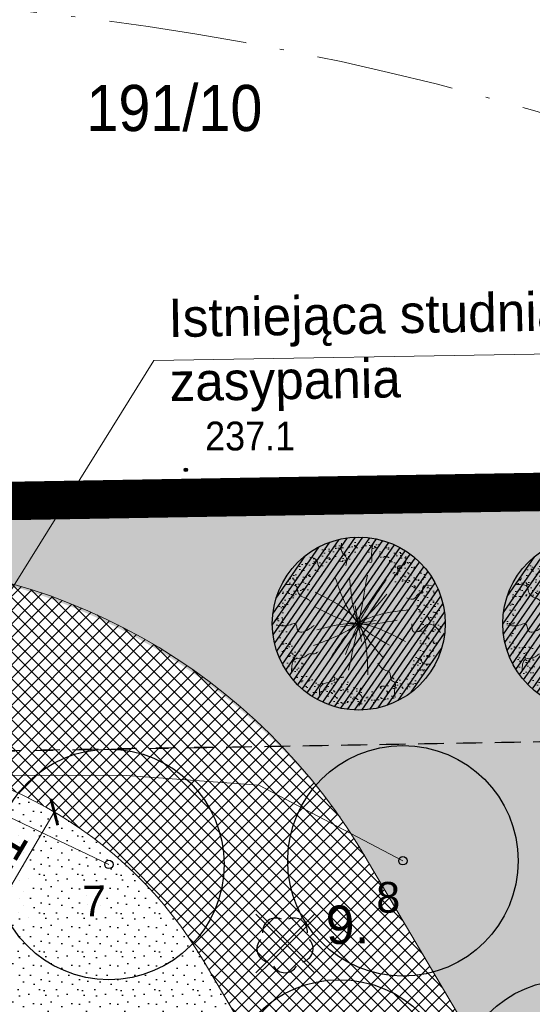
# Model space of a CAD drawing. Extents: x 40810 to 6568062, y -66833 to 5647073.
# Tile 20 of 35: x 6567804 to 6567818, y 5646997 to 5647022. Entities that reach past the tile are written whole.
import ezdxf
from ezdxf.enums import TextEntityAlignment as Align

# ---------------------------------------------------------------- set-up
doc = ezdxf.new("R2010")
doc.units = 0
doc.header["$MEASUREMENT"] = 0
for name, pattern in [('ACAD_ISO10W100', [18, 12, -3, 0, -3]), ('DGN_STYLE_2191', [1, -0.25, 0.5, -0.25]), ('KTJZ01_05', [2, 1.5, -0.5])]:
    doc.linetypes.add(name, pattern=pattern)
doc.layers.get('0').update_dxf_attribs({"linetype": 'CONTINUOUS'})
doc.layers.get('Defpoints').update_dxf_attribs({"linetype": 'CONTINUOUS'})
for name, color, linetype, lineweight in [('_EKO_DŹ_odwierty', 4, 'CONTINUOUS', 25), ('_Eko_DŹ_odwierty_obszar', 4, 'CONTINUOUS', 25), ('_EKO_DŹ_odwierty_OPIS', 3, 'CONTINUOUS', 15), ('_EKO_DŹ_poziomy', 3, 'CONTINUOUS', 20), ('A_wymiarowanie', 176, 'CONTINUOUS', 9), ('l.widokowa', 140, 'CONTINUOUS', 15), ('szraf1', 8, 'CONTINUOUS', 5), ('wymiarowanie', 176, 'CONTINUOUS', 9)]:
    doc.layers.add(name, color=color, linetype=linetype, lineweight=lineweight)
for name, color, linetype in [('BDOT1', 7, 'CONTINUOUS'), ('EWID', 7, 'CONTINUOUS'), ('P-hatch-taras-zielony', 65, 'CONTINUOUS'), ('Z-zielen', 62, 'CONTINUOUS'), ('Z-zielen-drzewa', 62, 'CONTINUOUS')]:
    doc.layers.add(name, color=color, linetype=linetype)
doc.layers.add('P-hatch-zielen', color=7, linetype='CONTINUOUS', true_color=0x849724)
doc.styles.add('Arial_1', font='arial.ttf')
doc.styles.get("Standard").update_dxf_attribs({"font": 'GOTHIC.TTF'})
doc.styles.add('STYLE-GEO_140', font='geo_140.shx', dxfattribs={"bigfont": 'geo_140big.shx'})
doc.dimstyles.new('Skala 1-50', dxfattribs={"dimtxt": 1, "dimasz": 0.5, "dimexe": 0.5, "dimexo": 0.5, "dimgap": 0.2, "dimtad": 1, "dimtxsty": 'Standard', "dimblk": 'ARCHTICK', "dimcen": 0.5, "dimclrd": 256, "dimclre": 256, "dimadec": 0, "dimazin": 0, "dimtfac": 1, "dimtdec": 1, "dimtmove": 1, "dimatfit": 3, "dimldrblk": 'ARCHTICK', "dimfxl": 1, "dimlwd": -1, "dimlwe": -1, "dimarcsym": 0})
pattern_1 = [(45, (0, 0), (-0.1767766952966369, 0.1767766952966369), []), (135, (0, 0), (-0.1767766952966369, -0.1767766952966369), [])]
pattern_2 = [(0, (0.04, 0.02), (0, 1), [0, -1]), (0, (0.36, 0.04), (0, 1), [0, -1]), (0, (0.18, 0.26), (0, 1), [0, -1]), (0, (0.4, 0.42), (0, 1), [0, -1]), (0, (0.14, 0.48), (0, 1), [0, -1]), (0, (0.22, 0.72), (0, 1), [0, -1]), (0, (0.08, 0.9), (0, 1), [0, -1]), (0, (0.4, 0.88), (0, 1), [0, -1]), (0, (0.64, 0.92), (0, 1), [0, -1]), (0, (0.76, 0.68), (0, 1), [0, -1]), (0, (0.96, 0.66), (0, 1), [0, -1]), (0, (0.96, 0.3), (0, 1), [0, -1]), (0, (0.78, 0.18), (0, 1), [0, -1]), (0, (0.5, 0.24), (0, 1), [0, -1]), (0, (0.68, 0.42), (0, 1), [0, -1]), (0, (0.5, 0.6), (0, 1), [0, -1]), (0, (0.92, 0.04), (0, 1), [0, -1])]

# ---------------------------------------------------------------- blocks, each defined once
blk = doc.blocks.new('OBOP02_1')
at = {"layer": 'BDOT1', "color": 7, "linetype": 'Continuous'}
blk.add_circle((4.536559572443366e-09, -2.65572452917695e-09), 0.01, dxfattribs=at)
for centre, radius, start, end in [((-0.4702281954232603, 0.6472135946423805), 0.6999999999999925, 66, 186), ((0.4702282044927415, 0.6472135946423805), 0.6999999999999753, 354.0000000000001, 114), ((-0.7608452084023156, -0.2472135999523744), 0.6999999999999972, 138, 258.0000000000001), ((0.7608452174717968, -0.2472135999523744), 0.6999999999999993, 282, 42.00000000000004), ((4.536559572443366e-09, -0.8000000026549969), 0.6999999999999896, 210, 330.0000000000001)]:
    blk.add_arc(centre, radius, start, end, dxfattribs=at)
blk = doc.blocks.new('801_5')
at = {"layer": 'BDOT1', "linetype": 'Continuous'}
h = blk.add_hatch(color=7, dxfattribs=at)
edge = h.paths.add_edge_path()
edge.add_arc((-0.001712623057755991, -0.003847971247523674), 0.045, 0, 360)
at = {"layer": 'BDOT1', "color": 7, "linetype": 'Continuous'}
blk.add_circle((-0.001712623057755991, -0.003847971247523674), 0.045, dxfattribs=at)
blk = doc.blocks.new('_ArchTick')
at = {"color": 0, "linetype": 'ByBlock', "const_width": 0.15}
blk.add_lwpolyline([(-0.5, -0.5), (0.5, 0.5)], dxfattribs=at)
blk = doc.blocks.new('*D277')
at = {"layer": 'Defpoints', "color": 0}
for p in [(6567805.304611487, 5647001.660809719), (6567799.729148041, 5646992.178499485)]:
    blk.add_point(p, dxfattribs=at)
at = {"layer": 'wymiarowanie'}
blk.add_line((6567803.60988561, 5646998.778553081), (6567805.304611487, 5647001.660809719), dxfattribs=at)
at = {"layer": 'wymiarowanie', "linetype": 'Continuous', "xscale": 0.5, "yscale": 0.5, "zscale": 0.5, "rotation": 59.54507785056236}
blk.add_blockref('_ArchTick', (6567805.304611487, 5647001.660809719), dxfattribs=at)
at = {"layer": 'wymiarowanie', "color": 0, "linetype": 'Continuous', "insert": (6567803.600398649, 5647000.143469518), "char_height": 1, "attachment_point": 5, "rotation": 59.545077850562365}
blk.add_mtext('R11', dxfattribs=at)
blk = doc.blocks.new('A$C6C6A0645')
at = {"layer": 'P-hatch-taras-zielony', "lineweight": 5}
h = blk.add_hatch(dxfattribs=at)
h.set_pattern_fill('AR-SAND', color=129, scale=0.005211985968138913, angle=-78.11946695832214, style=0)
h.set_pattern_definition([(319.3805330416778, (-238.6443200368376, 102.3054320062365), (0.2479005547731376, 0.06067476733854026), [0, -0.2012243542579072, 0, -0.2250535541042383, 0, -0.2151247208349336]), (289.3805330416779, (-238.6443200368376, 102.3054320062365), (0.4138390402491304, -0.1523567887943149), [0, -0.1085552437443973, 0, -0.1813666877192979, 0, -0.06950183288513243]), (249.3805330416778, (-238.6778427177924, 102.4647768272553), (0.08560653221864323, -0.4032787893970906), [0, -0.0661922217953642, 0, -0.2382919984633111, 0, -0.3111034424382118]), (239.3805330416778, (-238.6778427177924, 102.4647768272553), (0.1956311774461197, -0.3655194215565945), [0, -0.0330961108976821, 0, -0.1562136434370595, 0, -0.1787189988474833])])
edge = h.paths.add_edge_path()
edge.add_spline(control_points=[(4.344609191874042, 2.29854024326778), (4.239852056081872, 2.299579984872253), (4.135094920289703, 2.300619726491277), (4.007555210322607, 2.265408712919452)], knot_values=[0, 0, 0, 0, 0.200901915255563, 0.200901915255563, 0.200901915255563, 0.200901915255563], degree=3, periodic=0)
edge.add_spline(control_points=[(4.007555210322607, 2.265408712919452), (3.990323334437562, 2.211900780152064), (3.902117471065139, 1.955435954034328), (3.857649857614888, 1.664367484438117), (3.389467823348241, 1.501675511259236), (3.544837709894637, 1.217970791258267), (3.397926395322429, 1.00621705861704), (3.254534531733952, 0.8968923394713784), (3.206195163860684, 0.866667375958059)], knot_values=[2.339544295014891, 2.339544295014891, 2.339544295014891, 2.339544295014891, 2.415302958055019, 2.701715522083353, 2.916319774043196, 2.98729484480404, 3.189753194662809, 3.286634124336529, 3.286634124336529, 3.286634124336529, 3.286634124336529], degree=3, periodic=0)
edge.add_spline(control_points=[(3.206195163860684, 0.866667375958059), (3.244670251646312, 0.8505992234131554), (3.332221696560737, 0.841808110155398), (3.359790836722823, 0.6868656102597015), (3.581782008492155, 0.8117058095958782), (3.606123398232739, 0.638193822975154), (3.62115894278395, 0.5310164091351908)], knot_values=[0, 0, 0, 0, 0.07398957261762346, 0.1244443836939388, 0.2101415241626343, 0.3486032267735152, 0.3486032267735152, 0.3486032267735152, 0.3486032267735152], degree=3, periodic=0)
edge.add_arc((2.172421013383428, 2.155803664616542), 2.17687280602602, 311.7217208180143, 3.759555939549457)
edge = h.paths.add_edge_path()
edge.add_spline(control_points=[(3.62115894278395, 0.5310164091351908), (3.606123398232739, 0.638193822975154), (3.581782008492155, 0.8117058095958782), (3.359790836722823, 0.6868656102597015), (3.332221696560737, 0.841808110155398), (3.244670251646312, 0.8505992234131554), (3.206195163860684, 0.866667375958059)], knot_values=[0, 0, 0, 0, 0.1384617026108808, 0.2241588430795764, 0.2746136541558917, 0.3486032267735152, 0.3486032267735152, 0.3486032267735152, 0.3486032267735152], degree=3, periodic=0)
edge.add_spline(control_points=[(3.206195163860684, 0.866667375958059), (3.102421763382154, 0.8017813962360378), (2.819681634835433, 0.6986057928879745), (2.521411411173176, 0.6628694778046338), (2.348075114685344, 0.5936557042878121)], knot_values=[3.286634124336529, 3.286634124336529, 3.286634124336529, 3.286634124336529, 3.494614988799, 3.808546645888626, 3.808546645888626, 3.808546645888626, 3.808546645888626], degree=3, periodic=0)
edge.add_spline(control_points=[(2.348075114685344, 0.593655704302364), (2.385904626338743, 0.5401912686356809), (2.488663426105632, 0.4539958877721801), (2.617950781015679, 0.4051685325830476), (2.642215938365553, 0.1977856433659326), (2.544941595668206, 0.083040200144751), (2.474543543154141, -1.797525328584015e-06)], knot_values=[0, 0, 0, 0, 0.1059121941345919, 0.1660643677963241, 0.2352088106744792, 0.4163213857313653, 0.4163213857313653, 0.4163213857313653, 0.4163213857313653], degree=3, periodic=0)
edge.add_arc((2.172421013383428, 2.155803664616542), 2.17687280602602, 277.9776847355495, 281.8805330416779)
edge.add_arc((2.172421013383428, 2.155803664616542), 2.17687280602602, 281.8805330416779, 311.7217208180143)
edge = h.paths.add_edge_path()
edge.add_spline(control_points=[(2.474543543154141, -1.797525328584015e-06), (2.544941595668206, 0.083040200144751), (2.642215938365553, 0.1977856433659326), (2.617950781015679, 0.4051685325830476), (2.488663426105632, 0.4539958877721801), (2.385904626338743, 0.5401912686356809), (2.348075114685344, 0.593655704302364)], knot_values=[0, 0, 0, 0, 0.1811125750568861, 0.2502570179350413, 0.3104091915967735, 0.4163213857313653, 0.4163213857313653, 0.4163213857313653, 0.4163213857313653], degree=3, periodic=0)
edge.add_spline(control_points=[(2.348075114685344, 0.5936557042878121), (2.32882449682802, 0.5859688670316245), (2.188643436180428, 0.5254727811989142), (1.975819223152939, 0.3725573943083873), (1.672758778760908, 0.5380361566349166), (1.417404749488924, 0.4748820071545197), (1.114230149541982, 0.5836629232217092), (1.0859333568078, 0.8247965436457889), (1.015688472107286, 0.9601815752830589), (0.9996707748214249, 0.9856008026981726)], knot_values=[3.808546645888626, 3.808546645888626, 3.808546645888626, 3.808546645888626, 3.843411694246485, 4.063422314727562, 4.209397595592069, 4.38226876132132, 4.507522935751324, 4.708265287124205, 4.758263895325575, 4.758263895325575, 4.758263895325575, 4.758263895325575], degree=3, periodic=0)
edge.add_spline(control_points=[(0.9996707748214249, 0.9856008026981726), (0.9742235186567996, 0.9753467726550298), (0.9176547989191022, 0.9430040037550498), (0.9120265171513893, 0.8002119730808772), (0.7032821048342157, 0.8205952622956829), (0.5892920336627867, 0.7708249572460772), (0.5188120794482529, 0.7400520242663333)], knot_values=[0, 0, 0, 0, 0.04391697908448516, 0.1088246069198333, 0.1938589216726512, 0.331601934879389, 0.331601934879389, 0.331601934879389, 0.331601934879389], degree=3, periodic=0)
edge.add_arc((2.172421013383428, 2.155803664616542), 2.17687280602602, 220.5687720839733, 277.9776847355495)
edge = h.paths.add_edge_path()
edge.add_spline(control_points=[(0.5188120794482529, 0.7400520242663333), (0.5892920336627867, 0.7708249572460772), (0.7032821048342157, 0.8205952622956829), (0.9120265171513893, 0.8002119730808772), (0.9176547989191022, 0.9430040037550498), (0.9742235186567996, 0.9753467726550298), (0.9996707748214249, 0.9856008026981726)], knot_values=[0, 0, 0, 0, 0.1377430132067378, 0.2227773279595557, 0.2876849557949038, 0.331601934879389, 0.331601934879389, 0.331601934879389, 0.331601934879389], degree=3, periodic=0)
edge.add_spline(control_points=[(0.9996707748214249, 0.9856008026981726), (0.9522939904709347, 1.060785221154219), (0.8401889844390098, 1.166715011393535), (0.4258883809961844, 1.22098185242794), (0.5541829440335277, 1.795720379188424), (0.7973674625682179, 2.150314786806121), (0.6487057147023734, 2.298346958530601), (0.6047653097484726, 2.378675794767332), (0.5927916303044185, 2.405354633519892)], knot_values=[4.758263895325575, 4.758263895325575, 4.758263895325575, 4.758263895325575, 4.90614865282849, 5.013450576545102, 5.410854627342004, 5.57422102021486, 5.679343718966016, 5.729666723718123, 5.729666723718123, 5.729666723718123, 5.729666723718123], degree=3, periodic=0)
edge.add_spline(control_points=[(0.5927916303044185, 2.405354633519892), (0.5279954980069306, 2.419452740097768), (0.4049234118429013, 2.804828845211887), (0.1760691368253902, 2.721808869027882), (0.05948458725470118, 2.679516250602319)], knot_values=[0, 0, 0, 0, 0.1786739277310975, 0.3642147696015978, 0.3642147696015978, 0.3642147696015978, 0.3642147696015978], degree=3, periodic=0)
edge.add_arc((2.172421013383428, 2.155803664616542), 2.17687280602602, 166.0792107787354, 220.5687720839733)
edge = h.paths.add_edge_path()
edge.add_spline(control_points=[(0.05948458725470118, 2.679516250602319), (0.1760691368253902, 2.721808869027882), (0.4049234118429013, 2.804828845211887), (0.5279954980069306, 2.419452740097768), (0.5927916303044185, 2.405354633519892)], knot_values=[0, 0, 0, 0, 0.1855408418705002, 0.3642147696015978, 0.3642147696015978, 0.3642147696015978, 0.3642147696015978], degree=3, periodic=0)
edge.add_spline(control_points=[(0.5927916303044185, 2.405354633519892), (0.5475404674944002, 2.506179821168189), (0.520392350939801, 2.735122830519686), (0.441939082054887, 3.030537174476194), (0.5960681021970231, 3.267545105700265), (0.7955748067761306, 3.256964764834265), (0.9753814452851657, 3.238068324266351), (1.050632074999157, 3.259132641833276)], knot_values=[5.729666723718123, 5.729666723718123, 5.729666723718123, 5.729666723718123, 5.919848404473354, 6.123889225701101, 6.239569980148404, 6.332677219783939, 6.468282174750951, 6.468282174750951, 6.468282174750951, 6.468282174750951], degree=3, periodic=0)
edge.add_spline(control_points=[(1.050632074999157, 3.259132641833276), (1.025965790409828, 3.280392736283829), (0.9168468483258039, 3.340718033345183), (0.8898117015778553, 3.651706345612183), (0.6468690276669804, 3.594827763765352), (0.511674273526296, 3.563175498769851)], knot_values=[0, 0, 0, 0, 0.05586705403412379, 0.2107448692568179, 0.4050750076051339, 0.4050750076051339, 0.4050750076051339, 0.4050750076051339], degree=3, periodic=0)
edge.add_arc((2.172421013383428, 2.155803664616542), 2.17687280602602, 139.7209533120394, 166.0792107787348)
edge = h.paths.add_edge_path()
edge.add_spline(control_points=[(1.050632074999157, 3.259132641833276), (1.093099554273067, 3.271020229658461), (1.15452384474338, 3.312936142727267), (1.148685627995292, 3.428868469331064), (1.279244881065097, 3.534028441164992), (1.217834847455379, 3.708823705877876), (1.294213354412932, 3.789966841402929), (1.390235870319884, 3.89197941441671), (1.507700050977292, 3.967194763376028), (1.640013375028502, 4.023090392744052)], knot_values=[6.468282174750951, 6.468282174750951, 6.468282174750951, 6.468282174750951, 6.544810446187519, 6.613006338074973, 6.632622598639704, 6.825048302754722, 6.825048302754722, 6.825048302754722, 7.066964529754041, 7.066964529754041, 7.066964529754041, 7.066964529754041], degree=3, periodic=0)
edge.add_spline(control_points=[(1.640013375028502, 4.023090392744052), (1.614912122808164, 4.100765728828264), (1.610454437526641, 4.179229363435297), (1.605996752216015, 4.25769299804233)], knot_values=[0, 0, 0, 0, 0.1391398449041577, 0.1391398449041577, 0.1391398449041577, 0.1391398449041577], degree=3, periodic=0)
edge.add_arc((2.172421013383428, 2.155803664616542), 2.17687280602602, 105.0819831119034, 139.7209533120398)
edge.add_spline(control_points=[(0.511674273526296, 3.563175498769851), (0.6468690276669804, 3.594827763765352), (0.8898117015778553, 3.651706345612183), (0.9168468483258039, 3.340718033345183), (1.025965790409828, 3.280392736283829), (1.050632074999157, 3.259132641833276)], knot_values=[0, 0, 0, 0, 0.1943301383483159, 0.3492079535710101, 0.4050750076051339, 0.4050750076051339, 0.4050750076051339, 0.4050750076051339], degree=3, periodic=0)
edge = h.paths.add_edge_path()
edge.add_spline(control_points=[(2.5028215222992, 3.793813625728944), (2.503699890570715, 3.796582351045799), (2.520050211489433, 3.845408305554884), (2.577435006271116, 3.926177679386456), (2.791773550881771, 3.968090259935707), (2.737982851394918, 4.143432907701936), (2.699823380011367, 4.267822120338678)], knot_values=[0, 0, 0, 0, 0.004969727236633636, 0.08801389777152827, 0.1589231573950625, 0.3320291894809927, 0.3320291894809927, 0.3320291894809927, 0.3320291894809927], degree=3, periodic=0)
edge.add_arc((2.172421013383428, 2.155803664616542), 2.17687280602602, 75.97913453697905, 101.8805330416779)
edge.add_arc((2.172421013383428, 2.155803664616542), 2.17687280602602, 101.8805330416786, 105.081983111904)
edge.add_spline(control_points=[(1.605996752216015, 4.25769299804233), (1.610454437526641, 4.179229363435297), (1.614912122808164, 4.100765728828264), (1.640013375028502, 4.023090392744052)], knot_values=[0, 0, 0, 0, 0.1391398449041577, 0.1391398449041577, 0.1391398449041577, 0.1391398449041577], degree=3, periodic=0)
edge.add_spline(control_points=[(1.640013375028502, 4.023090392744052), (1.692114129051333, 4.045100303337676), (1.885445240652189, 4.11267102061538), (2.182437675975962, 4.161193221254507), (2.385491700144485, 3.973029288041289), (2.465107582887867, 3.845577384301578), (2.5028215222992, 3.793813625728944)], knot_values=[0.2419162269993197, 0.2419162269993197, 0.2419162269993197, 0.2419162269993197, 0.3371750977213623, 0.5804352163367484, 0.7045318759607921, 0.8060522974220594, 0.8060522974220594, 0.8060522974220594, 0.8060522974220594], degree=3, periodic=0)
edge = h.paths.add_edge_path()
edge.add_spline(control_points=[(2.5028215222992, 3.793813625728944), (2.559871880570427, 3.715509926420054), (2.704306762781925, 3.561311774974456), (3.152077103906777, 3.833307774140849), (3.174217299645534, 3.231579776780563), (3.728070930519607, 3.461884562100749), (3.615544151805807, 3.030110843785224), (3.646848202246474, 2.858711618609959)], knot_values=[0.8060522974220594, 0.8060522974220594, 0.8060522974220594, 0.8060522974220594, 0.9596235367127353, 1.167461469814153, 1.394900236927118, 1.562469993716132, 1.836610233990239, 1.836610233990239, 1.836610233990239, 1.836610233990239], degree=3, periodic=0)
edge.add_spline(control_points=[(3.646848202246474, 2.858711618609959), (3.716127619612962, 2.863654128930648), (3.806845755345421, 2.883676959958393), (3.873964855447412, 3.0771613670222), (4.015593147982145, 3.099605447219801), (4.125575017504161, 3.117034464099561)], knot_values=[0, 0, 0, 0, 0.1067282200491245, 0.1557493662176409, 0.3261141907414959, 0.3261141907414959, 0.3261141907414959, 0.3261141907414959], degree=3, periodic=0)
edge.add_arc((2.172421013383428, 2.155803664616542), 2.17687280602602, 26.20377578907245, 75.97913453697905)
edge.add_spline(control_points=[(2.699823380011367, 4.267822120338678), (2.737982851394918, 4.143432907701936), (2.791773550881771, 3.968090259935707), (2.577435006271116, 3.926177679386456), (2.520050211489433, 3.845408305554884), (2.503699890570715, 3.796582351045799), (2.5028215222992, 3.793813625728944)], knot_values=[0, 0, 0, 0, 0.1731060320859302, 0.2440152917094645, 0.3270594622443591, 0.3320291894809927, 0.3320291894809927, 0.3320291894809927, 0.3320291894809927], degree=3, periodic=0)
edge = h.paths.add_edge_path()
edge.add_spline(control_points=[(3.646848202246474, 2.858711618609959), (3.65595329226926, 2.808858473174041), (3.712418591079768, 2.67559544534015), (4.137935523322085, 2.736935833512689), (4.063967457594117, 2.440578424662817), (4.007555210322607, 2.265408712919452)], knot_values=[1.836610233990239, 1.836610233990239, 1.836610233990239, 1.836610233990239, 1.916346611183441, 2.091532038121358, 2.339544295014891, 2.339544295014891, 2.339544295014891, 2.339544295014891], degree=3, periodic=0)
edge.add_spline(control_points=[(4.007555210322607, 2.265408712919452), (4.135094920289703, 2.300619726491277), (4.239852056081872, 2.299579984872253), (4.344609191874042, 2.29854024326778)], knot_values=[0, 0, 0, 0, 0.200901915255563, 0.200901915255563, 0.200901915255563, 0.200901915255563], degree=3, periodic=0)
edge.add_arc((2.172421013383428, 2.155803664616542), 2.17687280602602, 3.759555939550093, 26.20377578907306)
edge.add_spline(control_points=[(4.125575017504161, 3.117034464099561), (4.015593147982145, 3.099605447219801), (3.873964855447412, 3.0771613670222), (3.806845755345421, 2.883676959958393), (3.716127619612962, 2.863654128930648), (3.646848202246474, 2.858711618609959)], knot_values=[0, 0, 0, 0, 0.170364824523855, 0.2193859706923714, 0.3261141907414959, 0.3261141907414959, 0.3261141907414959, 0.3261141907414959], degree=3, periodic=0)
at = {"layer": 'P-hatch-taras-zielony', "color": 129, "lineweight": 5}
for points in [[(1.605996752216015, 4.25769299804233), (1.702382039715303, 3.897504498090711), (1.763254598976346, 3.787553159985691), (1.592532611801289, 3.657209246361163), (1.727594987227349, 3.374008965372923), (1.840778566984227, 3.284506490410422)], [(2.699823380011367, 4.267822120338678), (2.70675252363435, 3.96715988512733), (2.594998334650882, 3.915319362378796), (2.505595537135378, 3.802083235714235), (2.462323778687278, 3.60412293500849), (2.428560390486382, 3.540362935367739)], [(3.559174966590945, 3.833805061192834), (3.521383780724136, 3.638069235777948), (3.429603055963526, 3.580988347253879), (3.339723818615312, 3.514865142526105)], [(0.511674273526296, 3.563175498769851), (0.8492417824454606, 3.557493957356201), (0.9747922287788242, 3.319507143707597), (1.066100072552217, 3.24428718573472), (1.097487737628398, 3.184791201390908), (1.099866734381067, 3.128634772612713), (1.191650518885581, 3.006300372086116)], [(2.698190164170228, 3.47705043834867), (2.172421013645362, 2.155803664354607), (0.9234619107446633, 1.590109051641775)], [(1.318621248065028, 3.16521219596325), (2.170963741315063, 2.166610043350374), (3.107444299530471, 1.625022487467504)], [(1.745541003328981, 3.184966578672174), (2.172421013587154, 2.15580366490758), (2.015824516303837, 0.8378618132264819)], [(2.511589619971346, 1.191924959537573), (2.172421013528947, 2.155803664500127), (2.314429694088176, 3.365266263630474)], [(3.193485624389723, 3.050884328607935), (2.172421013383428, 2.155803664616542), (1.82179135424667, 1.221969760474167)], [(4.125575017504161, 3.117034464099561), (3.853807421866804, 2.999789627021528), (3.812911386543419, 2.925085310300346), (3.572756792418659, 2.855677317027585)], [(0.05948458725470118, 2.679516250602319), (0.3817860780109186, 2.684837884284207), (0.6271773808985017, 2.415404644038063), (0.6576118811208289, 2.450135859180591)], [(1.133199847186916, 2.643635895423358), (2.172421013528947, 2.155803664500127), (2.862310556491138, 0.9404010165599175)], [(3.279342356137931, 2.680634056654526), (2.172421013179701, 2.155803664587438), (1.449906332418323, 1.285375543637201)], [(4.344609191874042, 2.29854024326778), (3.937517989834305, 2.243086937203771), (3.82909161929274, 2.220276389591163), (3.831468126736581, 2.343532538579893)], [(0.9163193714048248, 2.117406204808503), (2.172421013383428, 2.155803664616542), (3.474118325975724, 2.245624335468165)], [(3.479091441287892, 1.731158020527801), (2.172421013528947, 2.155803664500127), (1.294858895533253, 2.291470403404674)], [(0.063364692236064, 1.616677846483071), (0.3347249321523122, 1.607893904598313), (0.3865587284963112, 1.675455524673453), (0.5458697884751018, 1.680642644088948)], [(0.5188120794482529, 0.7400520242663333), (0.7484710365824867, 0.8073096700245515), (0.8930390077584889, 0.837723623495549), (0.9372642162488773, 0.9414553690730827), (1.131764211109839, 1.048474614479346), (1.157441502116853, 1.195518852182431), (1.283935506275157, 1.401544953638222)], [(4.20520868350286, 1.376990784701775), (3.933252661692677, 1.411217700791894), (3.901388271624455, 1.51782796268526), (3.684536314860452, 1.472207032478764), (3.647441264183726, 1.558832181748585)], [(3.62115894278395, 0.5310164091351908), (3.516201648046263, 0.7474648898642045), (3.367828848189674, 0.7351365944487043), (3.323601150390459, 0.8108174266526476), (3.187115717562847, 0.8765330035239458), (3.141458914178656, 1.09355547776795)], [(2.474543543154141, -1.797525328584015e-06), (2.624544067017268, 0.2765949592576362), (2.599813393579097, 0.3941483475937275), (2.512310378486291, 0.451282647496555), (2.319706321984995, 0.6940489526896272), (2.516108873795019, 0.7920246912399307)], [(1.601705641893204, 0.05507541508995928), (1.573093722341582, 0.2064773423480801), (1.603052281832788, 0.2883230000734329), (1.655362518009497, 0.3087716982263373), (1.66677422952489, 0.4339286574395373)]]:
    blk.add_spline(points, degree=3, dxfattribs=at)
blk = doc.blocks.new('A$C08a30843')
at = {"layer": 'P-hatch-zielen', "true_color": 0x598c2b, "transparency": 33554559}
h = blk.add_hatch(dxfattribs=at)
h.set_pattern_fill('ANSI31', color=77, scale=4.999999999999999, angle=8.453181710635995)
h.set_pattern_definition([(53.453181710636, (111784.2425639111, 9785.73925920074), (-12.75350736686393, 9.45323621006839), [])])
edge = h.paths.add_edge_path()
edge.add_arc((0.431200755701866, 0.06408321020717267), 225.0000000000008, 0, 360)
at = {"color": 7, "lineweight": 15}
for p, q in [((-7.757152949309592, 46.58140054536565), (6.124366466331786, -46.82405842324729)), ((-47.51912287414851, -7.062088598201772), (45.88633637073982, 6.819430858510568))]:
    blk.add_line(p, q, dxfattribs=at)
at = {"color": 77, "true_color": 0x598c2b}
blk.add_circle((0.431200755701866, 0.06408321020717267), 225.0000000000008, dxfattribs=at)
at = {"layer": 'Z-zielen', "extrusion": (-0.04949115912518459, -0.004600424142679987, 0.9987639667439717), "xscale": 98.55591359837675, "yscale": 98.55591359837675, "zscale": 98.55591359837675, "rotation": 158.5946450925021}
blk.add_blockref('A$C6C6A0645', (276.8791819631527, 119.6710239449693), dxfattribs=at)

msp = doc.modelspace()

# ---------------------------------------------------------------- hatches: boundary and pattern name
at = {"layer": 'szraf1', "true_color": 0xc7c8ca}
h = msp.add_hatch(dxfattribs=at)
h.set_pattern_fill('ANSI37', color=9, scale=2, style=0)
h.set_pattern_definition(pattern_1)
h.paths.add_polyline_path([(6567823.290277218, 5646949.789298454), (6567823.249822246, 5646947.075506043), (6567815.664571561, 5646947.380083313, 0.1966573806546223), (6567818.004233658, 5646952.370491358), (6567818.831690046, 5646976.873305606, 0.1608154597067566), (6567817.350105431, 5646983.958499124), (6567809.203317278, 5646997.767785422, 0.2654325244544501), (6567799.729148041, 5647003.178499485), (6567753.06303861, 5647002.389708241, 0.2081719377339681), (6567747.979839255, 5647000.074529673), (6567747.209997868, 5647008.789999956), (6567747.350053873, 5647008.792367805, 0.1638587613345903), (6567751.584473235, 5647007.366387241), (6567799.729148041, 5647008.178499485, -0.2744804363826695), (6567813.50975784, 5647000.308369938), (6567821.656545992, 5646986.49908364, -0.14264435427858), (6567823.866820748, 5646977.829202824), (6567822.996147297, 5646952.046635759, 0.08184528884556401)])
at = {"layer": 'szraf1', "linetype": 'Continuous'}
h = msp.add_hatch(dxfattribs=at)
h.set_pattern_fill('ANSI37', color=40, scale=2, style=0)
h.set_pattern_definition(pattern_1)
h.paths.add_polyline_path([(6567813.016186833, 5646947.486426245), (6567815.626365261, 5646947.346295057, 0.2076535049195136), (6567818.004235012, 5646952.370531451), (6567818.869669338, 5646977.997956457, 0.1426443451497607), (6567817.350105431, 5646983.958499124), (6567812.569733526, 5646992.06151138), (6567801.528724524, 5646992.601878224, -0.3950589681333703), (6567800.577751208, 5646993.583748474), (6567800.415611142, 5647003.157058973), (6567796.415598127, 5647003.123956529), (6567796.571625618, 5646993.911553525, -0.4191824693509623), (6567795.571769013, 5646992.894619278), (6567776.232098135, 5646993.83994063), (6567775.170294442, 5646972.144708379), (6567787.446400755, 5646971.543893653), (6567787.304639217, 5646968.64736061), (6567797.092923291, 5646968.168304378), (6567797.23468483, 5646971.06483742), (6567815.62616289, 5646970.164725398, -0.3999617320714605), (6567817.052837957, 5646968.666518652), (6567816.505089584, 5646952.421157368, -0.299344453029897)])
h.paths.add_polyline_path([(6567795.834244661, 5646973.135771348), (6567797.332451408, 5646973.062446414), (6567797.308009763, 5646972.563044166), (6567815.631408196, 5646971.666264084, 0.418656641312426), (6567817.203878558, 5646973.113844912), (6567817.370523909, 5646978.048582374, 0.1426443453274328), (6567816.058173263, 5646983.196323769), (6567812.161408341, 5646989.801570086, 0.2970977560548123), (6567811.150230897, 5646990.629188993), (6567801.519085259, 5646991.100554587, 0.414213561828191), (6567800.471397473, 5646990.150633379), (6567800.448321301, 5646989.679131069), (6567794.594661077, 5646989.965619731), (6567794.666620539, 5646991.435926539), (6567781.462425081, 5646992.082163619), (6567777.656979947, 5646992.268408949), (6567776.741826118, 5646973.569590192), (6567787.519725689, 5646973.042100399), (6567787.537144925, 5646973.529311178), (6567789.041762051, 5646973.455672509), (6567788.876113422, 5646970.072245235), (6567795.668041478, 5646969.739836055)], flags=16)
at = {"layer": 'Z-zielen', "linetype": 'Continuous'}
h = msp.add_hatch(dxfattribs=at)
h.set_pattern_fill('STIPPLE', color=256, style=0)
h.set_pattern_definition(pattern_2)
h.paths.add_polyline_path([(6567834.600000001, 5646957.495000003), (6567823.191362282, 5646957.827383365), (6567823.444938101, 5646965.336324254), (6567828.442089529, 5646965.167571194), (6567828.863972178, 5646977.660449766), (6567823.866820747, 5646977.829202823, 0.1426547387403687), (6567821.656545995, 5646986.499083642), (6567813.2373845, 5647000.769395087, 0.2607595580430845), (6567799.458200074, 5647008.176205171), (6567751.703012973, 5647007.367391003), (6567753.913369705, 5647007.404827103), (6567751.011241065, 5647008.834453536), (6567829.898409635, 5647009.741269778)])
h.paths.add_polyline_path([(6567821.79, 5646988.53), (6567828.8, 5646988.46), (6567828.94, 5647000.44), (6567821.94, 5647000.52)], flags=16)
h.paths.add_polyline_path([(6567821.940000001, 5647003.02), (6567820.471388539, 5647003.038372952), (6567820.303639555, 5646991.746975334), (6567818.547591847, 5646991.768944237), (6567820.448493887, 5646988.546803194), (6567821.790000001, 5646988.53)], flags=16)
h.paths.add_polyline_path([(6567829.530103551, 5646985.826366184, 0.9999999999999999), (6567825.131237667, 5646985.826366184, 0.9999999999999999)], flags=16)
h.paths.add_polyline_path([(6567821.94, 5647003.02), (6567825.040000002, 5647003.02), (6567825.040000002, 5647000.52), (6567821.94, 5647000.52)], flags=16)
edge = h.paths.add_edge_path()
edge.add_arc((6567747.431800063, 5647001.680976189), 7.111861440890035, 279.14085864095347, 5.919009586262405, ccw=False)
edge.add_line((6567748.561161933, 5646994.662188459), (6567748.005706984, 5647000.103134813))
edge.add_arc((6567753.177665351, 5646995.400115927), 6.990532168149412, 91.00105870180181, 137.7187995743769, ccw=False)
edge.add_line((6567753.055534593, 5647002.389581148), (6567754.503133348, 5647002.41409866))
h = msp.add_hatch(dxfattribs=at)
h.set_pattern_fill('STIPPLE', color=256, style=0)
h.set_pattern_definition(pattern_2)
h.paths.add_polyline_path([(6567800.415611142, 5647003.157058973), (6567800.574401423, 5646993.781531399, 0.4398569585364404), (6567801.528724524, 5646992.601878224), (6567812.569733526, 5646992.06151138), (6567809.203317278, 5646997.767785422, 0.2487886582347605)])

# ---------------------------------------------------------------- linework, layer by layer
at = {"layer": '_EKO_DŹ_odwierty'}
for centre in [(6567814.379358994, 5647000.39276224), (6567806.72588118, 5647000.29857846)]:
    msp.add_circle(centre, 0.1078126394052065, dxfattribs=at)
at = {"layer": '_Eko_DŹ_odwierty_obszar'}
for centre in [(6567806.72588118, 5647000.29857846), (6567814.379358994, 5647000.39276224), (6567812.72588118, 5646994.29857846), (6567818.72588118, 5646994.29857846)]:
    msp.add_circle(centre, 3, dxfattribs=at)
at = {"layer": '_EKO_DŹ_poziomy'}
for points in [[(6567814.379358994, 5647000.39276224), (6567810.624315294, 5647002.361580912), (6567807.181269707, 5647002.610748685), (6567793.001358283, 5647002.636231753), (6567782.340941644, 5647002.409715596), (6567780.741171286, 5647002.225671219), (6567779.63690502, 5647001.390392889), (6567779.297130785, 5646999.592420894), (6567780.59437845, 5646996.916505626), (6567781.332513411, 5646996.717429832)], [(6567806.72588118, 5647000.29857846), (6567803.582228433, 5647001.786477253), (6567800.02256467, 5647002.283483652), (6567792.939622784, 5647002.296212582), (6567782.296663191, 5647002.070067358), (6567780.792175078, 5647001.896984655), (6567779.845542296, 5647001.18094191), (6567779.545664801, 5646999.594090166), (6567780.739976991, 5646997.13050645), (6567781.34597961, 5646996.967066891)]]:
    msp.add_lwpolyline(points, dxfattribs=at)
at = {"layer": 'EWID', "color": 92, "linetype": 'DGN_STYLE_2191'}
for p, q in [((6567747.783237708, 5647002.30028596), (6567830.442964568, 5647003.700267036)), ((6567830.442964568, 5647003.700267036), (6567747.783237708, 5647002.30028596))]:
    msp.add_line(p, q, dxfattribs=at)
at = {"layer": 'l.widokowa', "color": 5}
for p, q in [((6567821.656545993, 5646986.49908364), (6567813.50975784, 5647000.308369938)), ((6567817.350105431, 5646983.958499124), (6567809.203317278, 5646997.767785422))]:
    msp.add_line(p, q, dxfattribs=at)
at = {"layer": 'l.widokowa', "color": 5, "linetype": 'Continuous'}
for centre, radius, start, end in [((6567799.979549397, 5646992.625703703), 15.55923844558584, 29.58859523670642, 91.9201909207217), ((6567799.729148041, 5646992.178499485), 11, 30.53847882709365, 90.97030732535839)]:
    msp.add_arc(centre, radius, start, end, dxfattribs=at)
at = {"layer": 'wymiarowanie', "linetype": 'Continuous'}
for p, q in [((6567820.051692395, 5647013.611529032), (6567807.895063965, 5647013.405636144)), ((6567807.895063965, 5647013.405636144), (6567792.529999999, 5646988.75))]:
    msp.add_line(p, q, dxfattribs=at)
at = {"layer": 'wymiarowanie', "color": 1, "linetype": 'Continuous', "lineweight": 30}
for p, q in [((6567810.554351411, 5646999.00064859), (6567812.075648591, 5646997.479351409)), ((6567810.554351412, 5646997.479351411), (6567812.075648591, 5646999.00064859))]:
    msp.add_line(p, q, dxfattribs=at)
at = {"layer": 'wymiarowanie', "color": 30, "linetype": 'KTJZ01_05', "const_width": 1}
msp.add_lwpolyline([(6567786.84, 5647009.460000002), (6567747.210000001, 5647008.789999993), (6567747.783237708, 5647002.30028596), (6567752.41, 5646949.92), (6567823.249822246, 5646947.075506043), (6567823.41, 5646957.820000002), (6567834.6, 5646957.54), (6567830.44, 5647003.7), (6567829.857942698, 5647010.192665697), (6567786.84, 5647009.460000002)], dxfattribs=at)
at = {"layer": 'wymiarowanie', "color": 1, "linetype": 'ACAD_ISO10W100', "ltscale": 0.3}
msp.add_arc((6567796.86, 5646947.89), 75, 29.26094233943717, 153.7692888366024, dxfattribs=at)

# ---------------------------------------------------------------- block references
at = {"layer": 'BDOT1', "color": 7, "linetype": 'Continuous'}
msp.add_blockref('801_5', (6567808.73, 5647010.57), dxfattribs=at)
at = {"layer": 'BDOT1', "color": 7, "linetype": 'Continuous', "xscale": 0.5, "yscale": 0.5, "zscale": 0.5}
msp.add_blockref('OBOP02_1', (6567811.31, 5646998.23), dxfattribs=at)
at = {"layer": 'Z-zielen-drzewa', "zscale": 0.01, "rotation": 1.893763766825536}
for p, xscale, yscale in [((6567813.225139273, 5647006.562755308, 0.0001867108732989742), 0.01000000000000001, 0.01000000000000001), ((6567819.225139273, 5647006.562755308, 0.0001867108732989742), 0.01000000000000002, 0.01000000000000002)]:
    msp.add_blockref('A$C08a30843', p, dxfattribs=dict(at, xscale=xscale, yscale=yscale))

# ---------------------------------------------------------------- texts
at = {"layer": '_EKO_DŹ_odwierty_OPIS', "color": 3, "char_height": 0.8, "width": 1.707543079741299, "attachment_point": 1, "rotation": 0.6593400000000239, "style": 'Arial_1'}
for s, insert in [('7', (6567806.026705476, 5646999.744628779)), ('8', (6567813.68018329, 5646999.838812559))]:
    msp.add_mtext(s, dxfattribs=dict(at, insert=insert))
at = {"layer": 'A_wymiarowanie', "color": 1, "linetype": 'ByBlock', "insert": (6567812.35825482, 5646999.217618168), "char_height": 0.9999999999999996, "width": 20.30580879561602, "attachment_point": 1, "rotation": 1.8054425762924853}
msp.add_mtext('{\\fCentury Gothic|b0|i0|c238|p0;9.}', dxfattribs=at)
at = {"layer": 'BDOT1', "color": 7, "linetype": 'Continuous', "style": 'STYLE-GEO_140', "width": 0.93336}
msp.add_text('237.1', height=0.75, dxfattribs=at).set_placement((6567809.23, 5647011.07))
at = {"layer": 'EWID', "color": 92, "linetype": 'Continuous', "style": 'STYLE-GEO_140', "width": 0.9333000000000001}
msp.add_text('191/10', height=1.2, dxfattribs=at).set_placement((6567808.430116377, 5647019.98), align=Align.MIDDLE_CENTER)
at = {"layer": 'wymiarowanie', "linetype": 'Continuous', "insert": (6567808.265962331, 5647015.017428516), "char_height": 1, "width": 14.19961114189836, "attachment_point": 1, "rotation": 0.9703073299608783}
msp.add_mtext('Istniejąca studnia do zasypania', dxfattribs=at)

# ---------------------------------------------------------------- dimensions: what is measured, and where the dimension line sits
at = {"layer": 'wymiarowanie', "linetype": 'Continuous'}
dim = msp.add_radius_dim(center=(6567799.729148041, 5646992.178499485), mpoint=(6567805.304611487, 5647001.660809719), dimstyle='Skala 1-50', dxfattribs=at)
dim.commit()
dim.dimension.update_dxf_attribs({"geometry": '*D277', "text_midpoint": (6567805.103245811, 5647001.776367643), "dimtype": 164})

doc.saveas('drawing.dxf')
